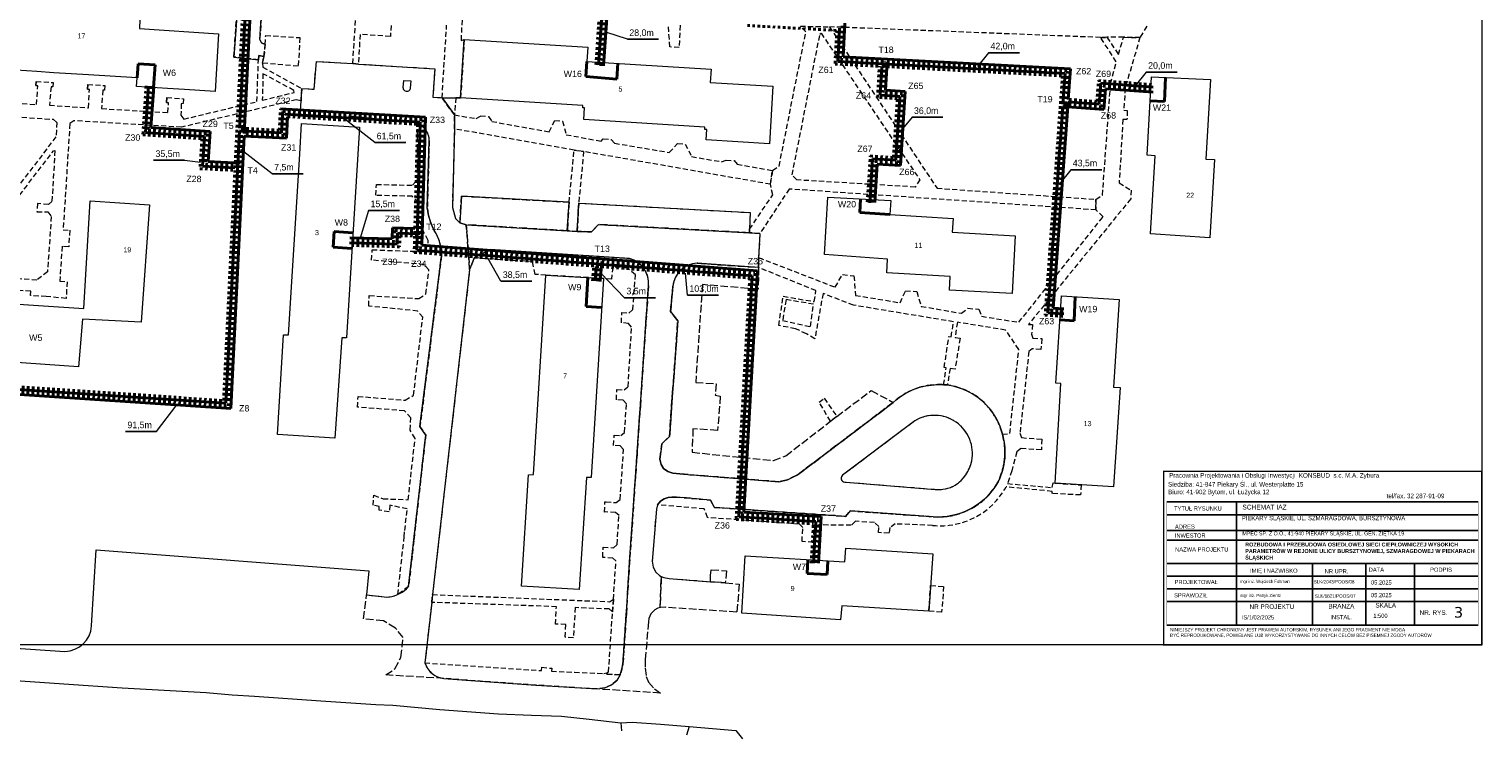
# Model space of a CAD drawing. Extents: x 6567519 to 6569315, y 5583523 to 5585607.
# Tile 5 of 67: x 6568405 to 6568691, y 5583523 to 5583663. Entities that reach past the tile are written whole.
import ezdxf
from ezdxf.enums import TextEntityAlignment as Align

# ---------------------------------------------------------------- set-up
doc = ezdxf.new("R2010")
doc.units = 0
for name, pattern in [('DUL', [1, 0.5, -0.5]), ('GAK', [3.5, 2, -0.7, 0.1, -0.7]), ('PRZER2-1', [3, 2, -1]), ('PRZER3-1', [4, 3, -1])]:
    doc.linetypes.add(name, pattern=pattern)
doc.layers.add('_D.OBRZEŻE', color=43, linetype='CONTINUOUS')
for name, color, linetype, lineweight in [('alarm', 51, 'CONTINUOUS', 50), ('GEPADR_O', 7, 'CONTINUOUS', 18), ('GESBZO', 7, 'CONTINUOUS', 50), ('GSLKRW', 7, 'CONTINUOUS', 25), ('GSSKOA', 7, 'PRZER3-1', 18), ('GSSKOD', 7, 'PRZER2-1', 18), ('odnosnik', 181, 'CONTINUOUS', 25), ('pomocnicza', 140, 'CONTINUOUS', 30), ('siec', 7, 'GAK', 70)]:
    doc.layers.add(name, color=color, linetype=linetype, lineweight=lineweight)
doc.styles.add('GEO-INFO', font='arial.ttf')
doc.styles.add('Opisy018', font='verdana.ttf', dxfattribs={"height": 20})

msp = doc.modelspace()

# ---------------------------------------------------------------- linework, layer by layer
at = {"layer": '_D.OBRZEŻE', "color": 0}
for p, q in [((6568628.865, 5583569.449), (6568690.251, 5583569.449)), ((6568642.578, 5583545.138), (6568642.578, 5583569.449)), ((6568628.883, 5583566.85), (6568690.251, 5583566.85)), ((6568628.893, 5583563.782), (6568690.249, 5583563.782)), ((6568628.893, 5583561.892), (6568690.249, 5583561.892)), ((6568628.893, 5583557.265), (6568690.247, 5583557.265)), ((6568628.893, 5583554.765), (6568690.246, 5583554.765)), ((6568657.578, 5583545.138), (6568657.578, 5583557.265)), ((6568668.085, 5583545.138), (6568668.085, 5583557.265)), ((6568677.679, 5583545.138), (6568677.679, 5583557.265)), ((6568628.893, 5583552.265), (6568690.246, 5583552.265)), ((6568628.893, 5583549.765), (6568690.245, 5583549.765)), ((6568628.893, 5583545.138), (6568690.243, 5583545.138))]:
    msp.add_line(p, q, dxfattribs=at)
for points, const_width in [([(6568628.234, 5583575.449), (6568690.934, 5583575.449), (6568690.934, 5583541.212), (6568628.234, 5583541.212)], 0.259), ([(6568690.251, 5583569.462), (6568628.893, 5583569.462), (6568628.893, 5583545.063), (6568690.243, 5583545.102)], 0.0739)]:
    msp.add_lwpolyline(points, close=True, dxfattribs=dict(at, const_width=const_width))
at = {"layer": 'GESBZO', "color": 7, "linetype": 'Continuous', "lineweight": 20, "elevation": 10.18}
for points in [[(6568426.37, 5583662.719), (6568441.95, 5583661.709), (6568441.31, 5583650.299), (6568435.23, 5583650.699), (6568431.9, 5583650.909), (6568425.82, 5583651.309), (6568425.92, 5583652.979), (6568416.34, 5583653.589), (6568409.5, 5583654.019), (6568406.17, 5583654.229), (6568400.06, 5583654.619), (6568400.97, 5583666.099), (6568426.44, 5583664.469)], [(6568538.88, 5583652.109), (6568551.24, 5583651.36), (6568550.556, 5583640.01), (6568538.05, 5583640.799), (6568538.18, 5583642.819), (6568537.82, 5583642.829), (6568537.84, 5583643.279), (6568513.95, 5583644.759), (6568514.1, 5583647.079), (6568513.74, 5583647.089), (6568513.76, 5583647.539), (6568489.68, 5583649.029), (6568490.4, 5583660.539), (6568514.76, 5583659.029), (6568514.59, 5583656.249), (6568539.04, 5583654.729)], [(6568625.67, 5583622.229), (6568626.597, 5583637.638), (6568625, 5583637.729), (6568625.88, 5583653.229), (6568637.45, 5583652.689), (6568636.573, 5583636.992), (6568638.27, 5583636.889), (6568637.33, 5583621.479)], [(6568457.96, 5583637.929), (6568458.31, 5583643.999), (6568469.73, 5583643.309), (6568467.17, 5583601.739), (6568466.28, 5583601.779), (6568464.89, 5583581.959), (6568453.62, 5583582.699), (6568454.76, 5583602.349), (6568455.78, 5583602.359)], [(6568586.16, 5583613.869), (6568573.69, 5583614.559), (6568573.81, 5583617.289), (6568561.4, 5583618.159), (6568562.09, 5583629.509), (6568574.45, 5583628.799), (6568574.27, 5583626.069), (6568586.73, 5583625.289), (6568586.55, 5583622.589), (6568598.99, 5583621.839), (6568598.38, 5583610.499), (6568586.01, 5583611.169)], [(6568396.53, 5583597.299), (6568397.48, 5583608.719), (6568415.39, 5583607.559), (6568416.69, 5583628.779), (6568428.33, 5583627.939), (6568426.72, 5583604.859), (6568415.154, 5583605.461), (6568414.4, 5583596.069)], [(6568514.47, 5583574.259), (6568513.06, 5583552.119), (6568501.71, 5583552.829), (6568503.05, 5583574.749), (6568504.04, 5583574.819), (6568506.51, 5583614.109), (6568517.85, 5583613.439), (6568515.41, 5583574.199)], [(6568618.35, 5583592.059), (6568619.65, 5583591.989), (6568618.39, 5583572.369), (6568606.893, 5583573.111), (6568608.01, 5583592.739), (6568607.03, 5583592.819), (6568608.13, 5583610.009), (6568619.46, 5583609.299)], [(6568545.09, 5583547.489), (6568545.77, 5583558.759), (6568565.44, 5583557.599), (6568565.61, 5583560.299), (6568582.74, 5583559.179), (6568581.986, 5583547.878), (6568564.8, 5583548.939), (6568564.58, 5583546.139)]]:
    msp.add_lwpolyline(points, close=True, dxfattribs=at)
at = {"layer": 'GSLKRW', "color": 7, "linetype": 'Continuous', "lineweight": 20, "elevation": 10.18}
for points in [[(6568442.25, 5583669.099), (6568444.2, 5583667.389), (6568445.27, 5583665.909), (6568445.48, 5583664.249), (6568445, 5583657.099), (6568449.83, 5583656.549), (6568449.9, 5583657.409), (6568450.91, 5583657.239)], [(6568451.15, 5583659.579), (6568450.41, 5583659.909), (6568450.1, 5583660.569), (6568450.4, 5583664.789), (6568450.79, 5583665.879), (6568451.38, 5583666.659), (6568452.61, 5583667.759), (6568454.13, 5583668.449), (6568469.2, 5583667.769), (6568470.32, 5583667.719)], [(6568406.02, 5583652.299), (6568405.95, 5583651.479), (6568406.34, 5583651.439)], [(6568409.35, 5583652.079), (6568409.28, 5583651.259), (6568408.95, 5583651.259)], [(6568416.19, 5583651.679), (6568416.12, 5583650.749), (6568416.53, 5583650.699)], [(6568419.54, 5583651.499), (6568419.51, 5583650.559), (6568419.15, 5583650.579)], [(6568431.76, 5583649.099), (6568431.68, 5583648.129), (6568432.1, 5583648.069)], [(6568435.09, 5583648.879), (6568435.01, 5583647.919), (6568434.63, 5583647.909)], [(6568510.71, 5583622.879), (6568511.06, 5583628.479), (6568489.85, 5583629.689), (6568489.55, 5583624.439)], [(6568512.67, 5583622.719), (6568512.96, 5583628.329), (6568546.76, 5583626.429), (6568546.63, 5583623.159), (6568546.6, 5583622.479)], [(6568521.24, 5583525.839), (6568521.396, 5583524.307)], [(6568534.71, 5583525.149), (6568534.23, 5583523.44)]]:
    msp.add_lwpolyline(points, dxfattribs=at)
for points in [[(6568374.84, 5583542.429), (6568411.69, 5583539.949, 0.3935011), (6568416.95, 5583544.989), (6568417.87, 5583559.989), (6568471.57, 5583555.859), (6568471.16, 5583551.089), (6568475.2, 5583550.659, 0.1995331), (6568479.43, 5583552.729), (6568482.81, 5583582.589), (6568481.67, 5583584.259), (6568485.91, 5583617.829, 0.1555909), (6568484.5, 5583622.919, -0.100888), (6568483.12, 5583627.389), (6568483.49, 5583640.609, 0.1699028), (6568482.77, 5583642.819, 0.2178282), (6568480.18, 5583644.199), (6568467.69, 5583645.449), (6568467.61, 5583644.889), (6568458.05, 5583645.459), (6568458.24, 5583648.489), (6568458.36, 5583650.889), (6568460.81, 5583650.749), (6568461.25, 5583656.249), (6568468.42, 5583655.819), (6568469.54, 5583655.729), (6568484.6, 5583654.789), (6568484.2, 5583649.199), (6568486.02, 5583649.079), (6568488.77, 5583649.079), (6568489.68, 5583649.029)], [(6568486.02, 5583649.079), (6568488.46, 5583645.699), (6568488.47, 5583642.929), (6568488.05, 5583627.439), (6568488.7, 5583625.269), (6568489.55, 5583624.439), (6568490.79, 5583624.059), (6568510.71, 5583622.879), (6568512.67, 5583622.719), (6568515.51, 5583622.649), (6568516.85, 5583624.099), (6568546.6, 5583622.479), (6568548.66, 5583622.319), (6568548.42, 5583617.569), (6568548.4, 5583615.619), (6568536.32, 5583616.449, 0.3772205), (6568531.53, 5583611.939), (6568531.06, 5583606.929), (6568532.48, 5583605.119), (6568531.66, 5583593.309), (6568531.44, 5583590.959), (6568531.1, 5583586.019), (6568531, 5583584.139), (6568530.88, 5583582.329), (6568529.32, 5583580.859), (6568528.98, 5583577.809), (6568529.21, 5583576.759), (6568529.66, 5583575.979), (6568530.51, 5583575.399), (6568531.53, 5583575.089), (6568532.87, 5583574.939), (6568552.45, 5583573.389), (6568554.09, 5583573.789), (6568556.08, 5583574.729), (6568574.96, 5583589.029, -0.1154233), (6568580.2, 5583592.009, -0.0815127), (6568584.87, 5583592.519, -0.0154132), (6568585.62, 5583592.459, -0.1694984), (6568593.23, 5583588.619, -0.1225951), (6568596.48, 5583582.739, -0.1034096), (6568596.84, 5583577.399, -0.1009364), (6568595.31, 5583572.839, -0.2799972), (6568582.79, 5583566.479), (6568566.46, 5583567.629), (6568565.52, 5583566.569), (6568539.74, 5583568.319), (6568538.95, 5583569.789), (6568532.22, 5583570.359), (6568531.33, 5583570.369), (6568530.58, 5583570.279), (6568529.81, 5583570.039), (6568529.05, 5583569.569), (6568528.49, 5583568.849), (6568528.27, 5583567.979), (6568527.46, 5583557.729), (6568527.66, 5583556.539), (6568528.18, 5583555.589), (6568528.9, 5583554.929), (6568529.24, 5583554.699), (6568529.76, 5583554.519), (6568530.77, 5583554.319), (6568538.96, 5583553.689)], [(6568358.663, 5583535.297, -0.1672175), (6568361.96, 5583536.809), (6568396.38, 5583534.569), (6568402.93, 5583534.139), (6568411.48, 5583533.549), (6568422.95, 5583532.769), (6568439.54, 5583531.869), (6568444.68, 5583531.399), (6568449.07, 5583531.129), (6568462.14, 5583530.221), (6568472.97, 5583529.469), (6568476.32, 5583529.339), (6568485.591, 5583528.52), (6568497.176, 5583527.648), (6568503.65, 5583527.369), (6568509.557, 5583527.16), (6568515.01, 5583526.619), (6568521.24, 5583525.839), (6568523.49, 5583525.989), (6568529.09, 5583525.639), (6568534.71, 5583525.149), (6568543.91, 5583524.359), (6568545.21, 5583522.739), (6568545.217, 5583522.698)]]:
    msp.add_lwpolyline(points, format="xyb", dxfattribs=at)
for points in [[(6568478.48, 5583652.499), (6568479.89, 5583652.419), (6568479.77, 5583650.989, -1.0312811), (6568478.39, 5583651.089)], [(6568491.46, 5583615.219), (6568484.15, 5583551.149), (6568483.98, 5583549.619), (6568482.65, 5583537.679, 0.3009392), (6568486.4, 5583534.619), (6568490.8, 5583534.279), (6568504.52, 5583533.299), (6568516.6, 5583532.539), (6568518.1, 5583532.779), (6568519.45, 5583533.389), (6568520.51, 5583534.249), (6568521.12, 5583535.309), (6568521.54, 5583536.709), (6568521.72, 5583538.009), (6568522.35, 5583547.579), (6568522.99, 5583557.519), (6568524.46, 5583578.979), (6568525.11, 5583588.499), (6568526.69, 5583611.989, 0.3744978), (6568522.95, 5583617.369), (6568495.52, 5583619.149), (6568492.35, 5583617.499)], [(6568564.98, 5583574.669, 0.7938662), (6568565.65, 5583573.319), (6568583.21, 5583571.889, 0.1567987), (6568587.14, 5583572.699, 0.201868), (6568590.41, 5583577.519, 0.6545375), (6568579.2, 5583585.389)]]:
    msp.add_lwpolyline(points, format="xyb", close=True, dxfattribs=at)
at = {"layer": 'GSSKOA', "color": 7, "linetype": 'PRZER3-1', "lineweight": 20, "ltscale": 0.5, "elevation": 10.18}
for points in [[(6568486.4, 5583534.619), (6568474.92, 5583535.299), (6568476.72, 5583536.509), (6568477.93, 5583538.769), (6568478.34, 5583542.689), (6568476.83, 5583544.549), (6568474.51, 5583545.969), (6568470.57, 5583546.369), (6568471.16, 5583551.089), (6568475.2, 5583550.659, 0.1995331), (6568479.43, 5583552.729), (6568482.81, 5583582.589), (6568481.67, 5583584.259), (6568485.91, 5583617.829, 0.1555909), (6568484.5, 5583622.919, -0.100888), (6568483.12, 5583627.389), (6568483.49, 5583640.609, 0.1699028), (6568482.77, 5583642.819, 0.2178282), (6568480.18, 5583644.199), (6568467.69, 5583645.449), (6568467.61, 5583644.889), (6568458.05, 5583645.459), (6568458.24, 5583648.489), (6568458.36, 5583650.889), (6568460.81, 5583650.749), (6568461.25, 5583656.249), (6568468.42, 5583655.819), (6568469.54, 5583655.729), (6568484.6, 5583654.789), (6568484.2, 5583649.199), (6568486.02, 5583649.079), (6568488.46, 5583645.699), (6568488.47, 5583642.929), (6568488.05, 5583627.439), (6568488.7, 5583625.269), (6568489.55, 5583624.439), (6568490.79, 5583624.059), (6568491.46, 5583615.219), (6568484.15, 5583551.149), (6568483.98, 5583549.619), (6568482.65, 5583537.679, 0.3009392)], [(6568529.09, 5583531.719), (6568516.6, 5583532.539), (6568518.1, 5583532.779), (6568519.45, 5583533.389), (6568520.51, 5583534.249), (6568521.12, 5583535.309), (6568521.54, 5583536.709), (6568521.72, 5583538.009), (6568522.35, 5583547.579), (6568522.99, 5583557.519), (6568524.46, 5583578.979), (6568525.11, 5583588.499), (6568526.69, 5583611.989, 0.3744978), (6568522.95, 5583617.369), (6568495.52, 5583619.149), (6568492.35, 5583617.499), (6568491.46, 5583615.219), (6568490.79, 5583624.059), (6568510.71, 5583622.879), (6568512.67, 5583622.719), (6568515.51, 5583622.649), (6568516.85, 5583624.099), (6568546.6, 5583622.479), (6568548.66, 5583622.319), (6568548.42, 5583617.569), (6568548.4, 5583615.619), (6568536.32, 5583616.449, 0.3772205), (6568531.53, 5583611.939), (6568531.06, 5583606.929), (6568532.48, 5583605.119), (6568531.66, 5583593.309), (6568531.44, 5583590.959), (6568531.1, 5583586.019), (6568531, 5583584.139), (6568530.88, 5583582.329), (6568529.32, 5583580.859), (6568528.98, 5583577.809), (6568529.21, 5583576.759), (6568529.66, 5583575.979), (6568530.51, 5583575.399), (6568531.53, 5583575.089), (6568532.87, 5583574.939), (6568552.45, 5583573.389), (6568554.09, 5583573.789), (6568556.08, 5583574.729), (6568574.96, 5583589.029, -0.1154233), (6568580.2, 5583592.009, -0.0815127), (6568584.87, 5583592.519, -0.0154132), (6568585.62, 5583592.459, -0.1694984), (6568593.23, 5583588.619, -0.1225951), (6568596.48, 5583582.739, -0.1034096), (6568596.84, 5583577.399, -0.1009364), (6568595.31, 5583572.839, -0.2799972), (6568582.79, 5583566.479), (6568566.46, 5583567.629), (6568565.52, 5583566.569), (6568539.74, 5583568.319), (6568538.95, 5583569.789), (6568532.22, 5583570.359), (6568531.33, 5583570.369), (6568530.58, 5583570.279), (6568529.81, 5583570.039), (6568529.05, 5583569.569), (6568528.49, 5583568.849), (6568528.27, 5583567.979), (6568527.46, 5583557.729), (6568527.66, 5583556.539), (6568528.18, 5583555.589), (6568528.9, 5583554.929), (6568529.24, 5583554.699), (6568529, 5583548.609), (6568528.58, 5583548.459), (6568527.93, 5583548.159), (6568527.18, 5583547.329), (6568526.77, 5583546.459), (6568526.69, 5583545.789), (6568526.06, 5583538.329), (6568526.08, 5583536.659), (6568526.25, 5583535.019), (6568526.7, 5583533.879), (6568527.89, 5583532.579)], [(6568574.96, 5583589.029), (6568556.08, 5583574.729), (6568554.09, 5583573.789), (6568552.45, 5583573.389), (6568532.87, 5583574.939), (6568531.53, 5583575.089), (6568530.51, 5583575.399), (6568529.66, 5583575.979), (6568529.21, 5583576.759), (6568528.98, 5583577.809), (6568529.32, 5583580.859), (6568530.88, 5583582.329), (6568531, 5583584.139), (6568531.1, 5583586.019), (6568531.44, 5583590.959), (6568531.66, 5583593.309), (6568532.48, 5583605.119), (6568531.06, 5583606.929), (6568531.53, 5583611.939, -0.3772205), (6568536.32, 5583616.449), (6568548.4, 5583615.619), (6568548.35, 5583611.349), (6568537.34, 5583612.239), (6568536.01, 5583592.969), (6568540.05, 5583592.689), (6568539.88, 5583590.449), (6568540.87, 5583590.259), (6568540.34, 5583583.509), (6568535.48, 5583583.819), (6568535.31, 5583579.199), (6568551.36, 5583577.559), (6568553.77, 5583578.499), (6568562.59, 5583585.309), (6568563.82, 5583586.259), (6568570.61, 5583591.359)], [(6568564.98, 5583574.669, 0.7938662), (6568565.65, 5583573.319), (6568583.21, 5583571.889, 0.1567987), (6568587.14, 5583572.699, 0.201868), (6568590.41, 5583577.519, 0.6545375), (6568579.2, 5583585.389)]]:
    msp.add_lwpolyline(points, format="xyb", close=True, dxfattribs=at)
for points in [[(6568490.79, 5583624.059), (6568489.55, 5583624.439), (6568489.85, 5583629.689), (6568511.06, 5583628.479), (6568510.71, 5583622.879)], [(6568512.96, 5583628.329), (6568546.76, 5583626.429), (6568546.63, 5583623.159), (6568546.6, 5583622.479), (6568516.85, 5583624.099), (6568515.51, 5583622.649), (6568512.67, 5583622.719)], [(6568529.24, 5583554.699), (6568529.76, 5583554.519), (6568530.77, 5583554.319), (6568538.96, 5583553.689), (6568541.85, 5583553.459), (6568544.6, 5583553.229), (6568544.14, 5583547.689), (6568530.02, 5583548.639), (6568529, 5583548.609)], [(6568541.85, 5583553.459), (6568538.96, 5583553.689), (6568538.91, 5583554.899), (6568539.08, 5583556.039), (6568542.08, 5583555.839)]]:
    msp.add_lwpolyline(points, close=True, dxfattribs=at)
at = {"layer": 'GSSKOD', "color": 7, "linetype": 'PRZER2-1', "lineweight": 20, "ltscale": 0.5, "elevation": 10.18}
for points in [[(6568475.99, 5583663.339), (6568475.84, 5583661.149), (6568469.87, 5583661.569), (6568469.54, 5583655.729), (6568468.42, 5583655.819), (6568469.2, 5583667.769)], [(6568450.4, 5583664.789), (6568450.1, 5583660.569), (6568450.41, 5583659.909), (6568451.15, 5583659.579), (6568450.91, 5583657.239), (6568449.9, 5583657.409), (6568449.83, 5583656.549), (6568445, 5583657.099), (6568445.48, 5583664.249)], [(6568489.96, 5583664.409), (6568489.76, 5583660.379), (6568490.4, 5583660.539), (6568489.68, 5583649.029), (6568488.77, 5583649.079), (6568488.46, 5583645.699), (6568486.02, 5583649.079), (6568486.92, 5583663.369)], [(6568532.93, 5583663.359), (6568532.77, 5583658.989), (6568530.94, 5583659.089), (6568530.59, 5583663.529)], [(6568624.96, 5583663.169), (6568623.58, 5583660.969), (6568620.35, 5583660.989), (6568617.05, 5583660.989), (6568615.82, 5583660.959), (6568562.39, 5583663.059)], [(6568385.32, 5583649.119), (6568406.09, 5583647.749), (6568406.34, 5583651.439), (6568405.95, 5583651.479), (6568406.02, 5583652.299), (6568409.35, 5583652.079), (6568409.28, 5583651.259), (6568408.95, 5583651.259), (6568408.65, 5583647.599), (6568416.36, 5583647.099), (6568416.53, 5583650.699), (6568416.12, 5583650.749), (6568416.19, 5583651.679), (6568419.54, 5583651.499), (6568419.51, 5583650.559), (6568419.15, 5583650.579), (6568418.93, 5583646.939), (6568432, 5583646.139), (6568432.1, 5583648.069), (6568431.68, 5583648.129), (6568431.76, 5583649.099), (6568435.09, 5583648.879), (6568435.01, 5583647.919), (6568434.63, 5583647.909), (6568434.57, 5583645.629), (6568435.11, 5583644.859), (6568449.54, 5583648.319), (6568449.83, 5583656.549), (6568449.9, 5583657.409), (6568450.91, 5583657.239), (6568450.63, 5583655.919), (6568450.71, 5583655.129), (6568458.36, 5583650.889), (6568458.24, 5583648.489), (6568457.29, 5583648.679), (6568434.64, 5583643.269), (6568413.46, 5583644.549), (6568412.67, 5583643.979), (6568411.34, 5583623.029), (6568412.64, 5583622.949), (6568412.44, 5583619.689), (6568411.15, 5583619.799), (6568410.69, 5583612.909), (6568412.12, 5583612.819), (6568411.93, 5583609.519), (6568408.02, 5583609.899), (6568404.89, 5583610.099), (6568404.95, 5583610.939), (6568381.28, 5583612.609)]]:
    msp.add_lwpolyline(points, dxfattribs=at)
for points in [[(6568451.15, 5583659.579), (6568451.27, 5583661.369), (6568458.02, 5583660.929), (6568457.66, 5583655.279), (6568450.63, 5583655.919), (6568450.91, 5583657.239)], [(6568546.6, 5583622.479), (6568546.63, 5583623.159), (6568551.19, 5583629.929), (6568550.73, 5583632.029), (6568551.15, 5583634.749), (6568552.46, 5583635.609), (6568557.72, 5583662.079), (6568556.65, 5583663.179), (6568562.39, 5583663.059), (6568583.58, 5583631.249), (6568614.91, 5583629.049), (6568614.9, 5583626.979), (6568554.44, 5583631.079), (6568548.66, 5583622.319)], [(6568560.51, 5583661.629), (6568560.74, 5583661.799), (6568580.18, 5583632.929), (6568579.28, 5583631.479), (6568555.92, 5583632.879), (6568555.03, 5583633.889)], [(6568450.6, 5583648.589), (6568456.87, 5583650.109), (6568456.83, 5583650.529), (6568450.73, 5583653.819)], [(6568387.73, 5583614.459), (6568382.59, 5583614.829), (6568384.65, 5583645.779), (6568385.24, 5583646.369), (6568409.4, 5583644.829), (6568410.12, 5583644.219), (6568409.91, 5583641.369), (6568395.84, 5583622.839)], [(6568488.47, 5583642.929), (6568488.46, 5583645.699), (6568492.73, 5583644.969), (6568493.62, 5583645.489), (6568495.19, 5583645.389), (6568495.83, 5583644.409), (6568507.13, 5583642.389), (6568508.23, 5583644.579), (6568509.78, 5583644.489), (6568510.49, 5583641.799), (6568517.36, 5583640.529), (6568517.8, 5583640.959), (6568519.34, 5583640.869), (6568520.02, 5583640.119), (6568530.8, 5583638.299), (6568532.46, 5583640.049), (6568533.95, 5583639.959), (6568535.21, 5583637.499), (6568541.13, 5583636.459), (6568542.04, 5583636.769), (6568543.58, 5583636.679), (6568544.19, 5583635.969), (6568551.15, 5583634.749), (6568550.73, 5583632.029), (6568513.93, 5583638.479), (6568512.05, 5583638.749)], [(6568409.45, 5583638.639), (6568409.72, 5583638.649), (6568409.14, 5583628.659), (6568408.45, 5583628.009), (6568406.31, 5583628.249), (6568406.18, 5583626.619), (6568408.31, 5583626.619), (6568408.99, 5583625.689), (6568408.26, 5583614.789), (6568406.17, 5583613.129), (6568397.43, 5583613.779), (6568398.22, 5583623.929)], [(6568510.71, 5583622.879), (6568511.06, 5583628.479), (6568512.05, 5583638.749), (6568513.93, 5583638.479), (6568512.96, 5583628.329), (6568512.67, 5583622.719)], [(6568559.25, 5583608.379), (6568553.83, 5583609.279), (6568553.14, 5583605.179), (6568558.63, 5583603.979)], [(6568562.59, 5583585.309), (6568560.37, 5583589.079), (6568561.35, 5583589.849), (6568563.82, 5583586.259)], [(6568582.323, 5583552.931), (6568584.89, 5583552.769), (6568584.49, 5583547.679), (6568581.986, 5583547.878)], [(6568519.81, 5583550.219), (6568519.64, 5583547.719), (6568518.96, 5583548.309), (6568512.25, 5583548.589), (6568511.9, 5583542.599), (6568510.29, 5583542.749), (6568510.43, 5583545.249), (6568508.36, 5583545.329), (6568508.57, 5583548.759), (6568483.98, 5583549.619), (6568484.15, 5583551.149), (6568519.05, 5583549.749)]]:
    msp.add_lwpolyline(points, close=True, dxfattribs=at)
for points in [[(6568615.82, 5583660.959), (6568617.05, 5583660.989), (6568619.34, 5583657.609), (6568620.35, 5583660.989), (6568623.58, 5583660.969), (6568620.67, 5583651.009), (6568620.39, 5583646.609), (6568621.08, 5583646.539), (6568621.02, 5583644.759), (6568620.23, 5583644.809), (6568619.48, 5583632.329), (6568621.84, 5583630.869), (6568621.76, 5583629.139), (6568601.58, 5583604.369), (6568602.42, 5583604.369), (6568602.23, 5583602.499), (6568602.47, 5583601.709), (6568604.21, 5583601.599), (6568604.07, 5583599.439), (6568602.36, 5583599.619), (6568601.68, 5583599.059), (6568599.93, 5583582.979), (6568600.22, 5583582.089), (6568604.25, 5583581.769), (6568604.14, 5583579.649), (6568600.11, 5583579.949), (6568599.29, 5583579.269), (6568598.34, 5583575.569), (6568597.49, 5583573.029), (6568606.29, 5583572.239), (6568606.47, 5583573.189), (6568606.893, 5583573.111), (6568611.97, 5583572.769), (6568611.88, 5583570.779), (6568606.25, 5583571.069), (6568606.27, 5583571.489), (6568597.19, 5583572.379, -0.3030977), (6568582.7, 5583564.789), (6568575.35, 5583565.069), (6568574.3, 5583564.379), (6568574.12, 5583563.269), (6568572.03, 5583563.359), (6568572.13, 5583564.579), (6568571.26, 5583565.359), (6568567.49, 5583565.599), (6568566.67, 5583564.799), (6568560.31, 5583564.889), (6568559.27, 5583564.009), (6568559.16, 5583561.489), (6568556.97, 5583561.599), (6568557.12, 5583564.379), (6568556.48, 5583565.039), (6568538.37, 5583566.319), (6568537.68, 5583568.019), (6568528.49, 5583568.849), (6568529.05, 5583569.569), (6568529.81, 5583570.039), (6568530.58, 5583570.279), (6568531.33, 5583570.369), (6568532.22, 5583570.359), (6568538.95, 5583569.789), (6568539.74, 5583568.319), (6568565.52, 5583566.569), (6568566.46, 5583567.629), (6568582.79, 5583566.479, 0.1561482), (6568590.81, 5583568.389, 0.1338256), (6568595.31, 5583572.839, 0.1980485), (6568596.48, 5583582.739), (6568597.93, 5583582.909), (6568599.71, 5583599.479), (6568597.11, 5583603.279), (6568587.6, 5583604.829), (6568587.15, 5583601.849), (6568588.12, 5583601.669), (6568587.15, 5583595.579), (6568586.17, 5583595.719), (6568585.62, 5583592.459), (6568584.87, 5583592.519), (6568585.41, 5583595.869), (6568585, 5583595.929), (6568585.91, 5583601.999), (6568586.36, 5583601.969), (6568586.85, 5583604.919), (6568567.14, 5583608.179), (6568561.11, 5583610.499), (6568559.49, 5583601.549), (6568557.87, 5583602.549), (6568555.7, 5583603.559), (6568552.38, 5583604.159), (6568553.27, 5583609.939), (6568559.38, 5583608.899), (6568559.72, 5583611.069), (6568548.4, 5583615.619), (6568548.42, 5583617.569), (6568563.51, 5583611.739), (6568564.95, 5583614.239), (6568567.21, 5583613.969), (6568567.49, 5583610.129), (6568576.32, 5583608.679), (6568577.37, 5583611.039), (6568579.59, 5583610.869), (6568580.46, 5583607.959), (6568588.39, 5583606.589), (6568589.66, 5583607.589), (6568591.85, 5583607.379), (6568592.37, 5583605.999), (6568599.69, 5583604.819), (6568616.32, 5583625.609), (6568614.9, 5583626.979), (6568614.91, 5583629.049), (6568616.2, 5583629.899), (6568617.79, 5583651.869), (6568618.92, 5583656.169)], [(6568479.43, 5583552.729), (6568477.3, 5583551.169), (6568478.56, 5583562.499), (6568478.68, 5583563.769), (6568479.16, 5583568.019), (6568475.72, 5583568.779), (6568475.61, 5583567.469), (6568473.62, 5583567.769), (6568473.66, 5583568.519), (6568472.42, 5583568.749), (6568472.57, 5583570.719), (6568474.39, 5583570.039), (6568479.35, 5583569.849), (6568480.71, 5583581.909), (6568479.73, 5583583.589), (6568479.9, 5583585.989), (6568478.6, 5583587.359), (6568469.33, 5583588.109), (6568469.47, 5583590.219), (6568478.74, 5583589.469), (6568480.4, 5583590.429), (6568482.21, 5583605.799), (6568481.23, 5583607.039), (6568471.56, 5583608.019), (6568471.69, 5583610.079), (6568481.44, 5583609.489), (6568482.85, 5583610.409), (6568483.42, 5583615.149), (6568482.49, 5583616.199), (6568472.13, 5583617.069), (6568472.26, 5583619.109), (6568481.55, 5583618.779, 0.2068338), (6568482.61, 5583619.049, 0.2069604), (6568483.26, 5583620.959), (6568482.44, 5583622.539), (6568481.45, 5583625.129), (6568481.3, 5583628.399), (6568480.16, 5583629.659), (6568472.94, 5583629.849), (6568473.08, 5583631.979), (6568480.19, 5583631.849), (6568481.2, 5583632.909), (6568481.21, 5583643.979, -0.3183784), (6568483.49, 5583640.609), (6568483.12, 5583627.389, 0.100888), (6568484.5, 5583622.919, -0.1555909), (6568485.91, 5583617.829), (6568481.67, 5583584.259), (6568482.81, 5583582.589)], [(6568492.35, 5583617.499), (6568495.52, 5583619.149), (6568522.95, 5583617.369, -0.3744978), (6568526.69, 5583611.989), (6568525.11, 5583588.499), (6568524.46, 5583578.979), (6568522.99, 5583557.519), (6568522.35, 5583547.579), (6568521.72, 5583538.009), (6568521.54, 5583536.709), (6568521.12, 5583535.309), (6568518.48, 5583535.489), (6568518.47, 5583535.719), (6568518.86, 5583535.899), (6568519.64, 5583547.719), (6568519.81, 5583550.219), (6568520.3, 5583557.769), (6568519.68, 5583558.349), (6568517.68, 5583558.479), (6568517.79, 5583560.479), (6568519.79, 5583560.379), (6568520.53, 5583561.049), (6568520.91, 5583566.709), (6568520.22, 5583567.319), (6568518.2, 5583567.449), (6568518.03, 5583567.389), (6568518.13, 5583569.429), (6568518.34, 5583569.429), (6568520.33, 5583569.299), (6568521.12, 5583569.919), (6568521.81, 5583579.769), (6568521.12, 5583580.469), (6568519.84, 5583580.539), (6568519.97, 5583582.569), (6568521.27, 5583582.479), (6568522, 5583583.119), (6568522.39, 5583588.759), (6568521.7, 5583589.469), (6568520.38, 5583589.519), (6568520.5, 5583591.579), (6568521.89, 5583591.499), (6568522.68, 5583592.129), (6568523.38, 5583603.839), (6568522.77, 5583604.579), (6568521.37, 5583604.729), (6568521.48, 5583606.759), (6568522.81, 5583606.619), (6568523.63, 5583607.279), (6568524.12, 5583614.199), (6568522.65, 5583615.479), (6568519.66, 5583615.699), (6568519.43, 5583613.299), (6568517.85, 5583613.439), (6568506.51, 5583614.109), (6568504.39, 5583614.269), (6568503.85, 5583616.779)], [(6568521.12, 5583535.309), (6568520.51, 5583534.249), (6568519.45, 5583533.389), (6568518.1, 5583532.779), (6568516.6, 5583532.539), (6568504.52, 5583533.299), (6568490.8, 5583534.279), (6568486.4, 5583534.619, -0.3009392), (6568482.65, 5583537.679), (6568505.65, 5583536.169), (6568505.71, 5583536.829), (6568507.65, 5583536.629), (6568507.58, 5583536.039), (6568512.13, 5583535.849), (6568517.94, 5583535.579), (6568518.47, 5583535.719), (6568518.48, 5583535.489)]]:
    msp.add_lwpolyline(points, format="xyb", close=True, dxfattribs=at)
at = {"layer": 'odnosnik'}
for p, q in [((6568528.653, 5583660.596), (6568522.557, 5583660.596)), ((6568599.839, 5583657.952), (6568593.743, 5583657.952)), ((6568630.911, 5583654.126), (6568624.815, 5583654.126)), ((6568584.747, 5583645.227), (6568578.651, 5583645.227)), ((6568478.852, 5583640.238), (6568472.756, 5583640.238)), ((6568435.258, 5583636.746), (6568429.162, 5583636.746)), ((6568616.05, 5583634.898), (6568609.954, 5583634.898)), ((6568458.642, 5583634.079), (6568452.546, 5583634.079)), ((6568477.641, 5583626.847), (6568471.545, 5583626.847)), ((6568503.716, 5583612.9), (6568497.62, 5583612.9)), ((6568528.084, 5583609.659), (6568521.988, 5583609.659)), ((6568540.494, 5583610.143), (6568534.398, 5583610.143)), ((6568429.725, 5583583.283), (6568423.629, 5583583.283))]:
    msp.add_line(p, q, dxfattribs=at)
at = {"layer": 'siec', "linetype": 'ByBlock', "lineweight": 40}
for p, q in [((6568446.097, 5583643.081), (6568448.166, 5583685.2)), ((6568447.047, 5583642.032), (6568449.115, 5583684.135)), ((6568565.415, 5583663.752), (6568565.07, 5583657.128)), ((6568564.354, 5583662.817), (6568564.009, 5583656.193)), ((6568425.92, 5583652.979), (6568426.105, 5583655.769)), ((6568426.105, 5583655.769), (6568429.448, 5583655.547)), ((6568429.448, 5583655.547), (6568429.155, 5583651.089)), ((6568514.59, 5583656.245, 10.18), (6568514.342, 5583653.262, 10.18)), ((6568520.444, 5583652.755, 10.18), (6568520.638, 5583655.869, 10.18)), ((6568564.009, 5583656.193), (6568608.831, 5583653.861)), ((6568565.07, 5583657.128), (6568609.892, 5583654.796)), ((6568572.393, 5583649.607), (6568572.686, 5583655.246)), ((6568573.444, 5583650.554), (6568573.736, 5583656.182)), ((6568609.892, 5583654.796), (6568609.455, 5583648.755)), ((6568514.342, 5583653.262, 10.18), (6568520.444, 5583652.755, 10.18)), ((6568608.831, 5583653.861), (6568608.395, 5583647.829)), ((6568628.588, 5583653.102), (6568628.385, 5583648.342)), ((6568428.192, 5583651.39), (6568427.58, 5583642.254)), ((6568429.186, 5583651.255), (6568428.646, 5583643.203)), ((6568576.268, 5583649.355), (6568572.393, 5583649.607)), ((6568577.318, 5583650.302), (6568573.444, 5583650.554)), ((6568575.449, 5583636.771), (6568576.268, 5583649.355)), ((6568576.369, 5583635.709), (6568577.318, 5583650.302)), ((6568615.559, 5583647.812), (6568615.856, 5583651.921)), ((6568615.856, 5583651.921), (6568626.204, 5583651.172)), ((6568616.484, 5583646.742), (6568616.781, 5583650.851)), ((6568616.781, 5583650.851), (6568626.189, 5583650.17)), ((6568454.182, 5583646.923), (6568482.739, 5583645.218)), ((6568454.4, 5583642.157), (6568454.651, 5583646.398)), ((6568608.359, 5583647.33), (6568605.416, 5583606.68)), ((6568609.419, 5583648.256), (6568606.477, 5583607.615)), ((6568616.484, 5583646.742), (6568608.359, 5583647.33)), ((6568615.559, 5583647.812), (6568609.419, 5583648.256)), ((6568628.385, 5583648.342), (6568625.612, 5583648.5)), ((6568455.121, 5583645.874), (6568481.714, 5583644.286)), ((6568455.339, 5583641.108), (6568455.591, 5583645.349)), ((6568481.714, 5583644.286), (6568481.044, 5583619.064)), ((6568482.739, 5583645.218), (6568482.068, 5583620.004)), ((6568427.58, 5583642.254), (6568439.235, 5583641.47)), ((6568428.646, 5583643.203), (6568440.301, 5583642.419)), ((6568439.235, 5583641.47), (6568438.838, 5583635.569)), ((6568440.301, 5583642.419), (6568439.904, 5583636.517)), ((6568443.435, 5583588.875), (6568446.073, 5583642.582)), ((6568444.384, 5583587.81), (6568447.022, 5583641.532)), ((6568454.4, 5583642.157), (6568446.073, 5583642.582)), ((6568455.339, 5583641.108), (6568447.022, 5583641.532)), ((6568438.838, 5583635.569), (6568445.213, 5583635.256)), ((6568439.904, 5583636.517), (6568446.26, 5583636.206)), ((6568570.317, 5583628.372), (6568570.882, 5583637.068)), ((6568570.882, 5583637.068), (6568575.449, 5583636.771)), ((6568571.307, 5583628.399), (6568571.802, 5583636.007)), ((6568571.802, 5583636.007), (6568576.369, 5583635.709)), ((6568568.371, 5583626.458), (6568568.526, 5583629.158)), ((6568574.27, 5583626.069), (6568568.371, 5583626.458)), ((6568476.25, 5583623.429), (6568476.194, 5583621.24)), ((6568476.25, 5583623.429), (6568480.657, 5583623.311)), ((6568464.538, 5583619.606), (6568464.746, 5583622.712)), ((6568464.746, 5583622.712), (6568468.448, 5583622.484)), ((6568477.167, 5583620.214), (6568467.793, 5583620.463)), ((6568476.194, 5583621.24), (6568467.826, 5583621.463)), ((6568477.223, 5583622.402), (6568477.167, 5583620.214)), ((6568477.224, 5583622.403), (6568481.629, 5583622.285)), ((6568468.255, 5583619.357), (6568464.538, 5583619.606)), ((6568481.044, 5583619.064), (6568547.178, 5583614.001)), ((6568482.068, 5583620.004), (6568548.203, 5583614.942)), ((6568516.19, 5583612.963), (6568516.41, 5583615.848)), ((6568517.187, 5583612.887), (6568517.485, 5583616.784)), ((6568548.203, 5583614.942), (6568545.511, 5583567.381)), ((6568514.405, 5583607.957), (6568514.74, 5583613.622)), ((6568547.178, 5583614.001), (6568544.486, 5583566.441)), ((6568610.838, 5583609.882), (6568610.635, 5583605.122)), ((6568517.496, 5583607.739), (6568514.405, 5583607.957)), ((6568605.416, 5583606.68), (6568608.549, 5583606.47)), ((6568606.477, 5583607.615), (6568608.551, 5583607.465)), ((6568610.635, 5583605.122), (6568607.862, 5583605.28)), ((6568362.683, 5583594.248), (6568443.435, 5583588.875)), ((6568363.619, 5583593.184), (6568444.384, 5583587.81)), ((6568544.486, 5583566.441), (6568559.727, 5583565.578)), ((6568545.511, 5583567.381), (6568560.752, 5583566.518)), ((6568560.232, 5583557.322), (6568560.752, 5583566.518)), ((6568559.26, 5583557.329), (6568559.727, 5583565.578)), ((6568558.145, 5583558.029, 10.18), (6568558.015, 5583555.326, 10.18)), ((6568561.907, 5583555.139, 10.18), (6568562.064, 5583557.798, 10.18)), ((6568558.015, 5583555.326, 10.18), (6568561.907, 5583555.139, 10.18))]:
    msp.add_line(p, q, dxfattribs=at)
at = {"layer": 'siec', "color": 5, "linetype": 'DUL', "lineweight": 40}
for p, q in [((6568445.213, 5583635.256), (6568447.355, 5583678.875)), ((6568446.26, 5583636.206), (6568448.403, 5583679.824)), ((6568516.346, 5583655.56), (6568517.507, 5583672.715)), ((6568517.342, 5583655.401), (6568518.442, 5583671.654)), ((6568546.204, 5583663.318), (6568563.823, 5583662.349)), ((6568563.823, 5583662.349), (6568563.479, 5583655.725)), ((6568564.884, 5583663.284), (6568564.54, 5583656.66)), ((6568563.479, 5583655.725), (6568572.187, 5583655.272)), ((6568564.54, 5583656.66), (6568573.237, 5583656.208)), ((6568571.868, 5583649.134), (6568572.187, 5583655.272)), ((6568572.686, 5583655.246), (6568608.301, 5583653.393)), ((6568572.918, 5583650.08), (6568573.237, 5583656.208)), ((6568573.736, 5583656.182), (6568609.362, 5583654.328)), ((6568608.301, 5583653.393), (6568604.886, 5583606.212)), ((6568609.362, 5583654.328), (6568605.947, 5583607.147)), ((6568615.096, 5583648.347), (6568615.393, 5583652.456)), ((6568615.393, 5583652.456), (6568626.364, 5583651.662)), ((6568427.692, 5583651.403), (6568427.047, 5583641.78)), ((6568428.69, 5583651.33), (6568428.113, 5583642.728)), ((6568575.742, 5583648.881), (6568571.868, 5583649.134)), ((6568576.793, 5583649.828), (6568572.918, 5583650.08)), ((6568575.909, 5583636.24), (6568576.793, 5583649.828)), ((6568616.021, 5583647.277), (6568616.319, 5583651.386)), ((6568616.319, 5583651.386), (6568626.228, 5583650.669)), ((6568453.93, 5583642.682), (6568454.182, 5583646.923)), ((6568454.651, 5583646.398), (6568482.226, 5583644.752)), ((6568574.989, 5583637.302), (6568575.742, 5583648.881)), ((6568616.021, 5583647.277), (6568608.395, 5583647.829)), ((6568615.096, 5583648.347), (6568609.455, 5583648.755)), ((6568454.87, 5583641.632), (6568455.121, 5583645.874)), ((6568455.591, 5583645.349), (6568481.202, 5583643.821)), ((6568481.202, 5583643.821), (6568480.657, 5583623.311)), ((6568482.226, 5583644.752), (6568481.629, 5583622.285)), ((6568427.047, 5583641.78), (6568438.702, 5583640.996)), ((6568428.113, 5583642.728), (6568439.768, 5583641.945)), ((6568438.702, 5583640.996), (6568438.305, 5583635.094)), ((6568439.768, 5583641.945), (6568439.371, 5583636.043)), ((6568453.93, 5583642.682), (6568446.097, 5583643.081)), ((6568454.87, 5583641.632), (6568447.047, 5583642.032)), ((6568569.828, 5583628.467), (6568570.422, 5583637.599)), ((6568570.422, 5583637.599), (6568574.989, 5583637.302)), ((6568438.305, 5583635.094), (6568445.188, 5583634.757)), ((6568439.371, 5583636.043), (6568446.236, 5583635.706)), ((6568442.961, 5583589.408), (6568445.188, 5583634.757)), ((6568443.91, 5583588.343), (6568446.236, 5583635.706)), ((6568570.815, 5583628.432), (6568571.342, 5583636.537)), ((6568571.342, 5583636.537), (6568575.909, 5583636.24)), ((6568476.68, 5583620.727), (6568467.813, 5583620.963)), ((6568476.737, 5583622.915), (6568476.68, 5583620.727)), ((6568476.737, 5583622.916), (6568480.643, 5583622.812)), ((6568477.71, 5583621.889), (6568477.654, 5583619.701)), ((6568477.71, 5583621.889), (6568481.616, 5583621.785)), ((6568480.643, 5583622.812), (6568480.531, 5583618.594)), ((6568481.616, 5583621.785), (6568481.556, 5583619.534)), ((6568477.654, 5583619.701), (6568467.801, 5583619.963)), ((6568480.531, 5583618.594), (6568515.912, 5583615.886)), ((6568481.556, 5583619.534), (6568516.986, 5583616.822)), ((6568515.691, 5583613.001), (6568515.912, 5583615.886)), ((6568516.41, 5583615.848), (6568546.665, 5583613.531)), ((6568516.688, 5583612.925), (6568516.986, 5583616.822)), ((6568517.485, 5583616.784), (6568547.69, 5583614.471)), ((6568546.665, 5583613.531), (6568543.974, 5583565.971)), ((6568547.69, 5583614.471), (6568544.998, 5583566.911)), ((6568604.886, 5583606.212), (6568608.536, 5583605.948)), ((6568605.947, 5583607.147), (6568608.554, 5583606.959)), ((6568401.204, 5583592.186), (6568442.961, 5583589.408)), ((6568402.135, 5583591.122), (6568443.91, 5583588.343)), ((6568543.974, 5583565.971), (6568559.215, 5583565.108)), ((6568544.998, 5583566.911), (6568560.24, 5583566.048)), ((6568559.751, 5583557.408), (6568560.24, 5583566.048)), ((6568558.775, 5583557.327), (6568559.215, 5583565.108))]:
    msp.add_line(p, q, dxfattribs=at)
at = {"layer": 'siec', "color": 0, "linetype": 'ByBlock', "lineweight": 40}
for p, q in [((6568516.848, 5583655.541), (6568517.974, 5583672.184)), ((6568517.842, 5583655.35), (6568518.909, 5583671.123))]:
    msp.add_line(p, q, dxfattribs=at)
at = {"layer": 'siec', "linetype": 'ByBlock', "lineweight": 20}
for p, q in [((6568522.557, 5583660.596), (6568518.294, 5583662.03)), ((6568593.743, 5583657.952), (6568591.549, 5583655.255)), ((6568624.815, 5583654.126), (6568622.622, 5583651.429)), ((6568472.756, 5583640.238), (6568466.602, 5583645.065)), ((6568578.651, 5583645.227), (6568576.457, 5583642.53)), ((6568452.546, 5583634.079), (6568446.393, 5583638.907)), ((6568435.258, 5583636.746), (6568438.392, 5583636.386)), ((6568609.954, 5583634.898), (6568607.76, 5583632.201)), ((6568471.545, 5583626.847), (6568469.909, 5583621.407)), ((6568497.62, 5583612.9), (6568495.018, 5583617.485)), ((6568521.988, 5583609.659), (6568517.309, 5583614.486)), ((6568534.398, 5583610.143), (6568534.006, 5583614.501)), ((6568429.725, 5583583.283), (6568433.734, 5583588.519))]:
    msp.add_line(p, q, dxfattribs=at)
at = {"layer": 'siec', "linetype": 'Continuous', "lineweight": 18}
msp.add_lwpolyline([(6568276.363, 5583817.09), (6568690.934, 5583817.09), (6568690.934, 5583541.212), (6568276.363, 5583541.212)], close=True, dxfattribs=at)

# ---------------------------------------------------------------- texts
at = {"layer": '_D.OBRZEŻE', "color": 0, "attachment_point": 1}
for s, insert, char_height, width in [('Pracownia Projektowania i Obsługi Inwestycji  KONSBUD  s.c. M.A. Zybura{\\Q15;              }', (6568629.32, 5583575.098), 0.9, 281.08878), ('Siedziba: 41-947 Piekary Śl., ul. Westerplatte 15\\PBiuro: 41-902 Bytom, ul. Łużycka 12', (6568629.123, 5583573.335), 0.9, 48.07269), ('SCHEMAT IAZ', (6568643.766, 5583568.859), 0.9405, 47.74268), ('{\\H0.8612x; tel/fax. 32 287-91-09}\\P ', (6568671.846, 5583571.045), 1.045, 31.98503), ('TYTUŁ RYSUNKU', (6568630.301, 5583568.524), 0.81625, 23.69262), ('PIEKARY ŚLĄSKIE, UL. SZMARAGDOWA, BURSZTYNOWA', (6568643.648, 5583566.646), 0.84645, 45.94637), ('{\\fArial|b0|i0|c238|p34;ADRES }', (6568630.464, 5583564.948), 0.81625, 23.69262), ('INWESTOR', (6568630.442, 5583563.203), 0.8162, 23.69262), ('MPEC SP. Z O.O., 41-940 PIEKARY ŚLĄSKIE, UL. GEN. ZIĘTKA 19', (6568643.764, 5583563.584), 0.75, 51.59646), ('{\\fArial|b0|i0|c238|p34;NAZWA PROJEKTU}', (6568630.5, 5583560.452), 0.81625, 23.69262), ('{\\fArial|b1|i0|c238|p34;\\H0.819x;ROZBUDOWA I PRZEBUDOWA OSIEDLOWEJ SIECI CIEPŁOWNICZEJ WYSOKICH PARAMETRÓW W REJONIE ULICY BURSZTYNOWEJ, SZMARAGDOWEJ W PIEKARACH ŚLĄSKICH\\fArial|b0|i0|c238|p34;\\H1.221x;  }', (6568644.317, 5583561.401), 0.942155, 47.58608), ('{\\fArial|b0|i0|c238|p34;\\Q0;IMIĘ I NAZWISKO}', (6568645.275, 5583556.273), 0.81625, 23.69262), ('{\\fArial|b0|i0|c238|p34;NR UPR.}', (6568659.981, 5583556.166), 0.81625, 23.69262), ('{\\fArial|b0|i0|c238|p34;\\Q0;DATA}', (6568668.65, 5583556.461), 0.81625, 23.69262), ('{\\fArial|b0|i0|c238|p34;\\Q0;PODPIS}', (6568680.762, 5583556.461), 0.81625, 23.69262), ('PROJEKTOWAŁ', (6568630.408, 5583554.034), 0.81625, 23.69262), ('mgr inż. Wojciech Foltman', (6568643.299, 5583554.058), 0.6, 23.69262), ('SLK/2043/POOS/08', (6568657.826, 5583554.008), 0.65, 22.50798), ('05.2025', (6568669.115, 5583553.947), 0.8162, 23.69262), ('SPRAWDZIŁ', (6568630.304, 5583551.416), 0.8162, 23.69262), ('mgr inż. Patryk Zientz', (6568643.343, 5583551.287), 0.6, 23.69262), ('NR PROJEKTU', (6568645.173, 5583549.222), 0.90694, 23.69262), ('SLK/1821/POOS/07', (6568658.04, 5583551.193), 0.65, 22.50798), ('{\\fArial|b0|i0|c238|p34;\\Q0;BRANŻA}', (6568660.703, 5583549.31), 0.90694, 23.69262), ('05.2025', (6568669.115, 5583551.447), 0.8162, 23.69262), ('{\\fArial|b0|i0|c238|p34;\\Q0;SKALA}', (6568669.973, 5583549.498), 0.90694, 23.69262), ('\\A1;    IS/1/02/2025', (6568642.393, 5583547.06), 0.81625, 23.69262), ('^IINSTAL.', (6568657.842, 5583547.104), 0.8162, 23.69262), ('^I  1:500', (6568665.676, 5583547.379), 0.8162, 23.69262), ('{\\fArial|b0|i0|c238|p34;\\Q0;NR. RYS.}', (6568678.687, 5583548.061), 0.90694, 23.69262), (' NINIEJSZY PROJEKT CHRONIONY JEST PRAWEM AUTORSKIM, RYSUNEK ANI JEGO FRAGMENT NIE MOGĄ\\P BYĆ REPRODUKOWANE, POWIELANE LUB WYKORZYSTYWANE DO INNYCH CELÓW BEZ PISEMNEJ ZGODY AUTORÓW', (6568629.261, 5583544.544), 0.65, 72.48965)]:
    msp.add_mtext(s, dxfattribs=dict(at, insert=insert, char_height=char_height, width=width))
at = {"layer": '_D.OBRZEŻE', "color": 0, "insert": (6568685.449, 5583548.702), "char_height": 2.09, "width": 3.42005, "attachment_point": 1, "style": 'Opisy018'}
msp.add_mtext('3', dxfattribs=at)
at = {"layer": 'alarm', "color": 0, "linetype": 'Continuous', "lineweight": 30, "style": 'GEO-INFO'}
for s, p in [('T18', (6568573.534, 5583658.539, -9.52)), ('W6', (6568432.279, 5583654.012, 0.62)), ('Z61', (6568561.687, 5583654.59, -9.52)), ('Z62', (6568612.473, 5583654.319, -9.52)), ('W16', (6568511.795, 5583653.793, -9.52)), ('Z65', (6568579.406, 5583651.43, -9.52)), ('Z69', (6568616.382, 5583653.794, -9.52)), ('Z32', (6568454.67, 5583648.487, 10.8)), ('Z64', (6568569.089, 5583649.526, -9.52)), ('T19', (6568604.861, 5583648.783, 0.62)), ('Z68', (6568617.371, 5583645.602, 1.28)), ('W21', (6568627.914, 5583647.136, -9.52)), ('Z29', (6568440.326, 5583643.93, 10.72)), ('T5', (6568443.939, 5583643.55, 0.62)), ('Z33', (6568485.101, 5583644.714, 10.76)), ('Z30', (6568425.05, 5583641.237, 0.62)), ('Z31', (6568455.791, 5583639.295, 10.76)), ('Z67', (6568569.37, 5583639.031, -9.52)), ('T4', (6568448.696, 5583634.77, -9.52)), ('Z66', (6568577.626, 5583634.451, 0.66)), ('Z28', (6568437.112, 5583633.071, 0.62)), ('W20', (6568565.833, 5583628.096, -9.52)), ('W8', (6568466.177, 5583624.508, 0.62)), ('Z38', (6568476.229, 5583625.205, 0.62)), ('T12', (6568484.417, 5583623.672, 10.8)), ('Z39', (6568475.736, 5583616.741, 0.62)), ('T13', (6568517.597, 5583619.32, 0.62)), ('Z35', (6568547.78, 5583616.851, 0.62)), ('Z34', (6568481.443, 5583616.37, 10.76)), ('W9', (6568512.178, 5583611.738, 0.62)), ('W19', (6568613.382, 5583607.432, -9.52)), ('Z63', (6568605.174, 5583605.037, -9.52)), ('W5', (6568405.946, 5583601.785, 0.62)), ('Z8', (6568447.025, 5583587.865, -9.52)), ('Z37', (6568562.158, 5583568.097, 0.62)), ('Z36', (6568541.254, 5583564.785, 0.62)), ('W7', (6568556.456, 5583556.63, 0.62))]:
    msp.add_text(s, height=1.25, dxfattribs=at).set_placement(p, align=Align.MIDDLE)
at = {"layer": 'GEPADR_O', "color": 7, "linetype": 'Continuous', "lineweight": 20, "style": 'GEO-INFO'}
for s, p in [('17', (6568414.172, 5583660.769, 10.8)), ('5', (6568520.798, 5583650.285, 10.8)), ('22', (6568632.706, 5583629.355, 10.8)), ('3', (6568460.982, 5583621.997, 10.8)), ('11', (6568579.139, 5583619.492, 10.8)), ('19', (6568423.217, 5583618.602, 10.8)), ('7', (6568509.894, 5583593.767, 10.8)), ('13', (6568612.48, 5583584.35, 10.8)), ('9', (6568554.731, 5583551.837, 10.8))]:
    msp.add_text(s, height=1, dxfattribs=at).set_placement(p)
at = {"layer": 'pomocnicza', "lineweight": 25}
for s, p in [('28,0m', (6568522.937, 5583661.257)), ('42,0m', (6568594.123, 5583658.613)), ('20,0m', (6568625.195, 5583654.787)), ('36,0m', (6568579.031, 5583645.888)), ('61,5m', (6568473.136, 5583640.899)), ('35,5m', (6568429.542, 5583637.407)), ('7,5m', (6568452.926, 5583634.741)), ('43,5m', (6568610.334, 5583635.559)), ('15,5m', (6568471.925, 5583627.508)), ('38,5m', (6568498, 5583613.562)), ('103,0m', (6568534.778, 5583610.805)), ('3,5m', (6568522.368, 5583610.32)), ('91,5m', (6568424.009, 5583583.945))]:
    msp.add_text(s, height=1.296, dxfattribs=at).set_placement(p)

doc.saveas('drawing.dxf')
